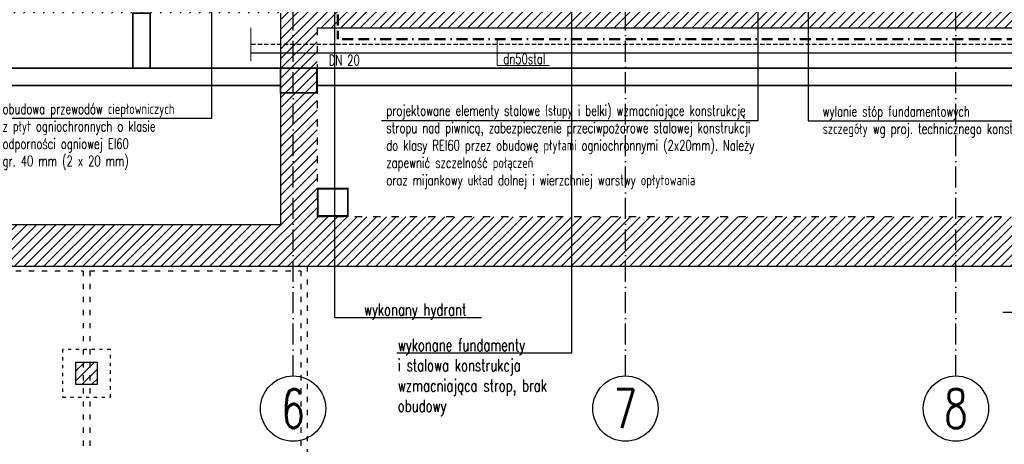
# Model space of a CAD drawing. Header units: millimetres. Extents: x 167273 to 188273, y -125105 to -88145.
# Tile 188 of 210: x 173157 to 174289, y -92290 to -91803. Entities that reach past the tile are written whole.
import ezdxf

# ---------------------------------------------------------------- set-up
doc = ezdxf.new("R2010")
doc.units = ezdxf.units.MM
for name, pattern in [('ACAD_ISO03W100', [30, 12, -18]), ('ACAD_ISO10W100', [18, 12, -3, 0, -3]), ('BORDER2', [0.875, 0.25, -0.125, 0.25, -0.125, 0, -0.125]), ('DASHED', [0.75, 0.5, -0.25])]:
    doc.linetypes.add(name, pattern=pattern)
doc.layers.add('!_zmiany', color=7, linetype='Continuous', true_color=0xfa7d00)
for name, color, linetype, lineweight in [('_WENT-KONSTRUKCJA', 254, 'Continuous', 9), ('El-koryta_puszki', 10, 'Continuous', 35), ('IS_przejscia_ppoz_stropy', 32, 'Continuous', 60), ('IS_woda_ppoż', 141, 'BORDER2', 20), ('IS_woda_ppoż_opis', 9, 'Continuous', 15), ('TIS_CO_POWROT', 150, 'DASHED', 13), ('TIS_CO_ZASILANIE', 10, 'Continuous', 13)]:
    doc.layers.add(name, color=color, linetype=linetype, lineweight=lineweight)
for name, color, linetype in [('a-op_leader', 9, 'Continuous'), ('a-op_text', 9, 'Continuous'), ('a-osie', 1, 'ACAD_ISO10W100'), ('b-przerywana1', 9, 'ACAD_ISO03W100'), ('b-przerywana2', 2, 'ACAD_ISO03W100'), ('b-ściany', 2, 'Continuous'), ('h-hatch', 8, 'Continuous')]:
    doc.layers.add(name, color=color, linetype=linetype)
doc.styles.add('_WENTYLACJA', font='romans.shx', dxfattribs={"width": 0.7, "height": 11})
doc.styles.add('IS-IS', font='romans.shx', dxfattribs={"width": 0.7, "height": 12})
doc.styles.add('PPAB_100', font='romans.shx', dxfattribs={"width": 0.7, "height": 12})
pattern_1 = [(45, (0, -5000), (-5.61266008, 5.61266008), [])]

msp = doc.modelspace()

# ---------------------------------------------------------------- hatches: boundary and pattern name
at = {"layer": 'h-hatch'}
h = msp.add_hatch(dxfattribs=at)
h.set_pattern_fill('ANSI31', color=256, scale=2.5, style=0)
h.set_pattern_definition(pattern_1)
h.paths.add_polyline_path([(175326.44, -91763.89), (173498.44, -91763.89), (173498.44, -91687.89), (173456.44, -91687.89), (173456.44, -91768.89), (172740.44, -91768.89), (172740.44, -91509.89), (173049.44, -91509.89), (173049.44, -91462.89), (172688.44, -91462.89), (172688.44, -91772.89), (172675.44, -91772.89), (172675.44, -91807.89), (172689.44, -91807.89), (172689.44, -91840.89), (172719.44, -91840.89), (172719.44, -91794.89), (173456.44, -91794.89), (173456.44, -92037.89), (172866.44, -92037.89), (172866.44, -92085.89), (172893.44, -92085.89), (172893.44, -92154.89), (172736.44, -92154.89), (172736.44, -92085.89), (172786.44, -92085.89), (172786.44, -92037.89), (172719.44, -92037.89), (172719.44, -91930.89), (172689.44, -91930.89), (172689.44, -92037.89), (172684.44, -92037.89), (172684.44, -92085.89), (172708.44, -92085.89), (172708.44, -92154.89), (172341.44, -92154.89), (172341.44, -92085.89), (172341.44, -92037.89), (172313.44, -92037.89), (172313.44, -92085.89), (172313.44, -92154.89), (171946.44, -92154.89), (171946.44, -92085.89), (171949.44, -92085.89), (171949.44, -91927.89), (171828.44, -91927.89), (171828.44, -91937.89), (171922.44, -91937.89), (171922.44, -92037.89), (171899.44, -92037.89), (171899.44, -92085.89), (171919.44, -92085.89), (171919.44, -92154.89), (171559.44, -92154.89), (171559.44, -92085.89), (171559.44, -92037.89), (171562.44, -92037.89), (171562.44, -91937.89), (171738.44, -91937.89), (171738.44, -91927.89), (171562.44, -91927.89), (171562.44, -91882.89), (171531.44, -91882.89), (171531.44, -92045.89), (171008.44, -92045.89), (171008.44, -91802.89), (171393.44, -91802.89), (171393.44, -91817.89), (171405.44, -91817.89), (171405.44, -91802.89), (171438.44, -91802.89), (171438.44, -91762.89), (171159.44, -91762.89), (171159.44, -91722.89), (171105.44, -91722.89), (171105.44, -91757.89), (170976.44, -91757.89), (170976.44, -92085.89), (171540.44, -92085.89), (171540.44, -92172.89), (172913.44, -92172.89), (172913.44, -92085.89), (175326.44, -92085.89), (175326.44, -92028.89), (173498.44, -92028.89), (173498.44, -91811.89), (175326.44, -91811.89)])
h = msp.add_hatch(dxfattribs=at)
h.set_pattern_fill('ANSI31', color=256, scale=2.5, style=0)
h.set_pattern_definition(pattern_1)
h.paths.add_polyline_path([(173470.94, -92657.99), (173495.94, -92657.99), (173495.94, -92632.99), (173470.94, -92632.99)])
h.paths.add_polyline_path([(173220.94, -92719.69), (173245.94, -92719.69), (173245.94, -92694.69), (173220.94, -92694.69)])
h.paths.add_polyline_path([(172220.94, -92966.49), (172245.94, -92966.49), (172245.94, -92941.49), (172220.94, -92941.49)])
h.paths.add_polyline_path([(171970.94, -93028.19), (171995.94, -93028.19), (171995.94, -93003.19), (171970.94, -93003.19)])
h.paths.add_polyline_path([(171720.94, -93089.89), (171745.94, -93089.89), (171745.94, -93064.89), (171720.94, -93064.89)])
h.paths.add_polyline_path([(171648.33, -92784.13), (171672.6, -92778.14), (171666.61, -92753.87), (171642.34, -92759.86)])
h.paths.add_polyline_path([(171579.06, -92504.02), (171603.33, -92498.03), (171597.34, -92473.76), (171573.07, -92479.75)])
h.paths.add_polyline_path([(173628.13, -92622.66), (173652.4, -92616.67), (173646.41, -92592.4), (173622.14, -92598.39)])
h.paths.add_polyline_path([(173598.85, -92504.02), (173623.12, -92498.03), (173617.13, -92473.76), (173592.86, -92479.75)])
h.paths.add_polyline_path([(172970.94, -92781.39), (172995.94, -92781.39), (172995.94, -92756.39), (172970.94, -92756.39)])
h.paths.add_polyline_path([(172720.94, -92781.39), (172745.94, -92781.39), (172745.94, -92756.39), (172720.94, -92756.39)])
h.paths.add_polyline_path([(172470.94, -92781.39), (172495.94, -92781.39), (172495.94, -92756.39), (172470.94, -92756.39)])
h.paths.add_polyline_path([(172220.94, -92781.39), (172245.94, -92781.39), (172245.94, -92756.39), (172220.94, -92756.39)])
h.paths.add_polyline_path([(171970.94, -92781.39), (171995.94, -92781.39), (171995.94, -92756.39), (171970.94, -92756.39)])
h.paths.add_polyline_path([(171720.94, -92781.39), (171745.94, -92781.39), (171745.94, -92756.39), (171720.94, -92756.39)])
h.paths.add_polyline_path([(171720.94, -92501.39), (171745.94, -92501.39), (171745.94, -92476.39), (171720.94, -92476.39)])
h.paths.add_polyline_path([(171970.94, -92501.39), (171995.94, -92501.39), (171995.94, -92476.39), (171970.94, -92476.39)])
h.paths.add_polyline_path([(172220.94, -92501.39), (172245.94, -92501.39), (172245.94, -92476.39), (172220.94, -92476.39)])
h.paths.add_polyline_path([(172470.94, -92501.39), (172495.94, -92501.39), (172495.94, -92476.39), (172470.94, -92476.39)])
h.paths.add_polyline_path([(172720.94, -92501.39), (172745.94, -92501.39), (172745.94, -92476.39), (172720.94, -92476.39)])
h.paths.add_polyline_path([(173470.94, -92531.39), (173495.94, -92531.39), (173495.94, -92506.39), (173470.94, -92506.39)])
h.paths.add_polyline_path([(172970.94, -92501.39), (172995.94, -92501.39), (172995.94, -92476.39), (172970.94, -92476.39)])
h.paths.add_polyline_path([(173220.94, -92501.39), (173245.94, -92501.39), (173245.94, -92476.39), (173220.94, -92476.39)])
h.paths.add_polyline_path([(173220.94, -92221.39), (173245.94, -92221.39), (173245.94, -92196.39), (173220.94, -92196.39)])
h.paths.add_polyline_path([(172970.94, -92221.39), (172995.94, -92221.39), (172995.94, -92196.39), (172970.94, -92196.39)])
h.paths.add_polyline_path([(172720.94, -92221.39), (172745.94, -92221.39), (172745.94, -92196.39), (172720.94, -92196.39)])
h.paths.add_polyline_path([(172470.94, -92221.39), (172495.94, -92221.39), (172495.94, -92196.39), (172470.94, -92196.39)])
h.paths.add_polyline_path([(172220.94, -92221.39), (172245.94, -92221.39), (172245.94, -92196.39), (172220.94, -92196.39)])
h.paths.add_polyline_path([(171970.94, -92221.39), (171995.94, -92221.39), (171995.94, -92196.39), (171970.94, -92196.39)])
h.paths.add_polyline_path([(171720.94, -92221.39), (171745.94, -92221.39), (171745.94, -92196.39), (171720.94, -92196.39)])
h.paths.add_polyline_path([(171509.96, -92224.02), (171534.23, -92218.03), (171528.24, -92193.76), (171503.97, -92199.75)])
h.paths.add_polyline_path([(173468.44, -92363.89), (173588.44, -92363.89), (173588.44, -92303.89), (173468.44, -92303.89)])

# ---------------------------------------------------------------- linework, layer by layer
at = {"layer": '!_zmiany'}
for points in [[(173687.43, -92145.14), (173518.89, -92145.14), (173518.89, -91493.45)], [(173791, -91647.64), (173791, -92185.84), (173589.99, -92185.84)]]:
    msp.add_lwpolyline(points, dxfattribs=at)
at = {"layer": '!_zmiany', "elevation": -59.5}
msp.add_lwpolyline([(174487.92, -92138.87), (174286.92, -92138.87)], dxfattribs=at)
at = {"layer": '_WENT-KONSTRUKCJA'}
msp.add_line((173422.47, -91811.92), (173422.47, -91850.34), dxfattribs=at)
at = {"layer": 'a-op_leader'}
for points in [[(174005.11, -91638.89), (174005.11, -91918.68), (173572.67, -91918.68)], [(174063.16, -91683.64), (174063.16, -91918.68), (174370.95, -91918.68)], [(173134.84, -91915.82), (173377.64, -91915.82), (173377.64, -91758.06)]]:
    msp.add_lwpolyline(points, dxfattribs=at)
at = {"layer": 'a-osie', "ltscale": 2}
for p, q in [((173470.94, -92211.89), (173470.94, -91011.89)), ((173852.94, -92211.89), (173852.94, -91011.89)), ((174232.94, -92211.89), (174232.94, -91011.89))]:
    msp.add_line(p, q, dxfattribs=at)
at = {"layer": 'a-osie', "linetype": 'Continuous'}
for centre in [(173470.94, -92249.39), (173852.94, -92249.39), (173852.94, -92249.39), (174232.94, -92249.39)]:
    msp.add_circle(centre, 37.5, dxfattribs=at)
at = {"layer": 'b-przerywana1', "ltscale": 0.5}
for p, q in [((172987.14, -92091.09), (173229.74, -92091.09)), ((173229.74, -92091.09), (173229.74, -92704.3)), ((173237.14, -92091.09), (173237.14, -92702.47)), ((173237.14, -92091.09), (173479.74, -92091.09)), ((173479.74, -92091.09), (173479.74, -92642.6)), ((173487.14, -92085.89), (173487.14, -92640.77))]:
    msp.add_line(p, q, dxfattribs=at)
at = {"layer": 'b-przerywana1', "ltscale": 0.3}
msp.add_lwpolyline([(173205.94, -92236.39), (173260.94, -92236.39), (173260.94, -92181.39), (173205.94, -92181.39)], close=True, dxfattribs=at)
at = {"layer": 'b-przerywana2', "ltscale": 0.7}
for p in [(173498.44, -91811.89), (175776.44, -92028.89)]:
    msp.add_line(p, (173498.44, -92028.89), dxfattribs=at)
at = {"layer": 'b-ściany'}
for p, q in [((173456.44, -91794.89), (173456.44, -92037.89)), ((173498.44, -91811.89), (175390.44, -91811.89)), ((172866.44, -92037.89), (173456.44, -92037.89)), ((172913.44, -92085.89), (175743.44, -92085.89))]:
    msp.add_line(p, q, dxfattribs=at)
msp.add_lwpolyline([(173220.94, -92221.39), (173245.94, -92221.39), (173245.94, -92196.39), (173220.94, -92196.39)], close=True, dxfattribs=at)
at = {"layer": 'El-koryta_puszki'}
for points in [[(173286.85, -91794.89), (173286.85, -91858.16), (173306.44, -91858.14), (173306.44, -91794.89)], [(173498.44, -91878.15), (176838.44, -91878.15), (176838.44, -91858.15), (173498.44, -91858.15)]]:
    msp.add_lwpolyline(points, close=True, dxfattribs=at)
msp.add_lwpolyline([(172511.97, -91878.15), (173456.44, -91878.15), (173456.44, -91858.15), (172511.97, -91858.15)], dxfattribs=at)
at = {"layer": 'El-koryta_puszki', "const_width": 2}
msp.add_lwpolyline([(173456.44, -91858.15), (173498.44, -91858.15), (173498.44, -91886.65), (173456.44, -91886.65)], close=True, dxfattribs=at)
at = {"layer": 'IS_przejscia_ppoz_stropy', "const_width": 2}
msp.add_lwpolyline([(173499.28, -91996.72), (173533.72, -91996.72), (173533.72, -92028.12), (173499.28, -92028.12)], close=True, dxfattribs=at)
at = {"layer": 'IS_woda_ppoż', "lineweight": 50, "ltscale": 50}
for p in [(173522.46, -91489.69), (178557.44, -91824.89)]:
    msp.add_line(p, (173522.46, -91824.89), dxfattribs=at)
at = {"layer": 'IS_woda_ppoż_opis'}
for q in [(173705.47, -91824.89), (173765.72, -91855.34)]:
    msp.add_line((173705.47, -91855.34), q, dxfattribs=at)
at = {"layer": 'TIS_CO_POWROT', "lineweight": 30, "ltscale": 10}
msp.add_line((175415.23, -91830.96), (173422.47, -91830.96), dxfattribs=at)
at = {"layer": 'TIS_CO_ZASILANIE', "lineweight": 30}
msp.add_line((175425.23, -91840.96), (173422.47, -91840.96), dxfattribs=at)

# ---------------------------------------------------------------- texts
at = {"layer": '!_zmiany', "char_height": 14, "attachment_point": 1, "style": 'PPAB_100'}
for s, insert, width in [('{\\Fromans.shx|c238;wykonany hydrant}', (173552.36, -92128.51), 190.235), ('{\\Fromans.shx|c238;wykonane fundamenty \\Pi stalowa konstrukcja wzmacniająca strop, brak obudowy}', (173591.3, -92169.22), 248.5094)]:
    msp.add_mtext(s, dxfattribs=dict(at, insert=insert, width=width))
at = {"layer": 'a-op_text', "style": '_WENTYLACJA', "width": 0.7}
msp.add_text('DN 20', height=12, dxfattribs=at).set_placement((173511.96, -91855.07))
at = {"layer": 'a-op_text', "ltscale": 0.5, "char_height": 12, "attachment_point": 1, "style": 'PPAB_100'}
for s, insert, width in [('{\\Fromans.shx|c238;obudowa przewodów ciepłowniczych \\Pz płyt ogniochronnych o klasie \\Podporności ogniowej EI60 \\Pgr. 40 mm (2 x 20 mm)}', (173136.97, -91898.95), 248.5094), ('{\\Fromans.shx|c238;projektowane elementy stalowe (słupy i belki) wzmacniające konstrukcję stropu nad piwnicą, zabezpieczenie przeciwpożarowe stalowej konstrukcji do klasy REI60 przez obudowę płytami ogniochronnymi (2x20mm). Należy zapewnić szczelność połączeń \\Poraz mijankowy układ dolnej i wierzchniej warstwy opłytowania}', (173578.1, -91900.83), 465.6796), ('{\\Fromans.shx|c238;wylanie stóp fundamentowych\\Pszczegóły wg proj. technicznego konstrukcji}', (174079.76, -91901.78), 474.5811)]:
    msp.add_mtext(s, dxfattribs=dict(at, insert=insert, width=width))
at = {"layer": 'a-osie', "linetype": 'ACAD_ISO10W100', "char_height": 45, "width": 4405.7835, "attachment_point": 5, "style": 'PPAB_100'}
for s, insert in [('6', (173470.94, -92249.39)), ('7', (173852.94, -92249.39)), ('8', (174232.94, -92249.39))]:
    msp.add_mtext(s, dxfattribs=dict(at, insert=insert))
at = {"layer": 'IS_woda_ppoż_opis', "insert": (173736.76, -91847.58), "char_height": 12, "attachment_point": 5, "style": 'IS-IS'}
msp.add_mtext_dynamic_manual_height_columns('dn50stal', width=235.7438, gutter_width=12.5, heights=[0], dxfattribs=at)

doc.saveas('drawing.dxf')
